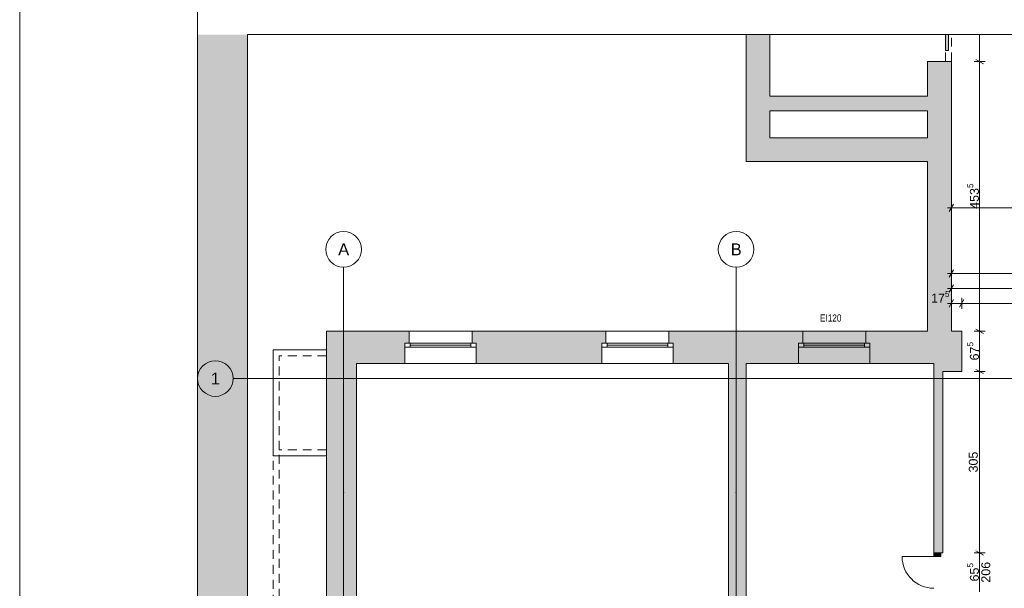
# Paper-space layout 'A-02 INWENTARYZACJA - PIĘTRO -1' of a CAD drawing. Header units: millimetres. Extents: x 0 to 594, y 0 to 350.
# Tile 4 of 10: x 0 to 166, y 126 to 221. Entities that reach past the tile are written whole.
import ezdxf
from ezdxf.xclip import XClip

# ---------------------------------------------------------------- set-up
doc = ezdxf.new("R2010")
doc.units = ezdxf.units.MM
doc.header["$MEASUREMENT"] = 0
doc.header["$XCLIPFRAME"] = 0
for name, pattern in [('DASHDOTX2', [1000, 500, -250, 0, -250]), ('Przer. długie kreski', [2.5, 1.5, -1]), ('PRZERYWANA_DU_A', [550, 350, -200])]:
    doc.linetypes.add(name, pattern=pattern)
for name, color, linetype, lineweight in [('0_Nr_pióra__2', 8, 'Continuous', 13), ('A_Arkusz_Nr_pióra__1', 7, 'Continuous', 20), ('A_winda_Nr_pióra__1', 7, 'Continuous', 20), ('A_wymiary_Nr_pióra__1', 7, 'Continuous', 20), ('A_wymiary_Nr_pióra__2', 8, 'Continuous', 13), ('A_ściany_Nr_pióra__1', 7, 'Continuous', 20), ('Drzwi Archicad_Nr_pióra__1', 7, 'Continuous', 20)]:
    doc.layers.add(name, color=color, linetype=linetype, lineweight=lineweight)
for name, color, linetype, lineweight, true_color in [('A_osie_Nr_pióra__16', 7, 'Continuous', 5, 0x0f0f0f), ('A_osie_Nr_pióra__76', 7, 'Continuous', 5, 0x2d2d2d), ('A_ppoż_Nr_pióra__8', 7, 'Continuous', 13, 0x4c4c4c), ('A_ściany_Nr_pióra__10', 7, 'Continuous', 13, 0x4b4b4b), ('Okna Archicada_Nr_pióra__19', 7, 'Continuous', 5, 0x191919)]:
    doc.layers.add(name, color=color, linetype=linetype, lineweight=lineweight, true_color=true_color)
for name, color, linetype in [('A_podrys', 7, 'Continuous'), ('A_ppoż', 7, 'Continuous'), ('A_winda', 7, 'Continuous'), ('A_ściany', 7, 'Continuous'), ('Drzwi Archicad', 7, 'Continuous')]:
    doc.layers.add(name, color=color, linetype=linetype)
doc.styles.add('STYL_AUTOMATYCZNY_1', font='arial.ttf')
doc.styles.add('STYL_AUTOMATYCZNY_2', font='ARIALN.TTF')
doc.styles.add('STYL_AUTOMATYCZNY_4', font='arial.ttf')

# ---------------------------------------------------------------- blocks, each defined once
blk = doc.blocks.new('Rysunek_2_2', base_point=(-1588.84, -369.17))
at = {"linetype": 'Continuous', "lineweight": 0, "true_color": 0x484848}
blk.add_hatch(color=251, dxfattribs=at).paths.add_polyline_path([(38.28, 218.71), (29.9, 218.71), (29.9, 9.9), (38.28, 9.9)])
at = {"layer": 'A_ppoż', "linetype": 'Continuous', "lineweight": 0, "true_color": 0x121212}
blk.add_hatch(color=250, dxfattribs=at).paths.add_polyline_path([(130.96, 163.45), (142.96, 163.45), (142.96, 166.85), (142.26, 166.85), (142.26, 168.85), (131.66, 168.85), (131.66, 166.85), (130.96, 166.85)])
at = {"layer": 'A_winda', "linetype": 'Continuous', "lineweight": 0, "true_color": 0xfdfdfd}
blk.add_hatch(color=7, dxfattribs=at).paths.add_polyline_path([(156.15, 218.71), (155.65, 218.71), (155.65, 216.02), (156.15, 216.02)])
at = {"layer": 'A_ściany', "linetype": 'Continuous', "lineweight": 0, "true_color": 0x000000}
for points in [[(122.15, 218.71), (122.15, 197.38), (126.15, 201.38), (126.15, 218.71)], [(152.65, 168.85), (156.65, 168.85), (156.65, 214.18), (152.65, 214.18)], [(126.15, 205.88), (152.65, 205.88), (152.65, 208.38), (126.15, 208.38)], [(122.15, 197.38), (152.65, 197.38), (152.65, 201.38), (126.15, 201.38)], [(51.58, 168.85), (51.58, 41.39), (56.63, 41.39), (56.63, 163.45)], [(64.76, 163.45), (64.76, 166.85), (65.46, 166.85), (65.46, 168.85), (51.58, 168.85), (56.63, 163.45)], [(97.86, 163.45), (97.86, 166.85), (98.56, 166.85), (98.56, 168.85), (76.06, 168.85), (76.06, 166.85), (76.76, 166.85), (76.76, 163.45)], [(130.96, 163.45), (130.96, 166.85), (131.66, 166.85), (131.66, 168.85), (109.16, 168.85), (109.16, 166.85), (109.86, 166.85), (109.86, 163.45)], [(153.71, 163.45), (158.41, 168.85), (142.26, 168.85), (142.26, 166.85), (142.96, 166.85), (142.96, 163.45)], [(158.41, 162.08), (158.41, 168.85), (153.71, 163.45), (153.71, 162.08)], [(122.16, 108.56), (122.16, 163.45), (119.16, 163.45), (119.16, 108.56)], [(155.21, 162.08), (153.71, 162.08), (153.71, 131.58), (155.21, 131.58)]]:
    blk.add_hatch(color=18, dxfattribs=at).paths.add_polyline_path(points)
at = {"layer": 'Drzwi Archicad', "linetype": 'Continuous', "lineweight": 0, "true_color": 0xfdfdfd}
blk.add_hatch(color=7, dxfattribs=at).paths.add_polyline_path([(153.71, 131.58), (153.71, 130.98), (154.86, 130.98), (154.86, 131.58)])
at = {"layer": '0_Nr_pióra__2', "color": 8, "linetype": 'PRZERYWANA_DU_A', "lineweight": 13, "flags": 128}
for points in [[(195.35, 218.71), (38.28, 218.71)], [(38.28, 218.71), (38.28, 9.9)]]:
    blk.add_lwpolyline(points, dxfattribs=at)
at = {"layer": 'A_osie_Nr_pióra__16', "color": 250, "linetype": 'DASHDOTX2', "lineweight": 5, "true_color": 0x0f0f0f}
for p, q in [((54.46, 141.72), (54.46, 179.61)), ((120.46, 141.72), (120.46, 179.61)), ((56.15, 160.9), (35.9, 160.9)), ((280.35, 160.9), (56.15, 160.9)), ((56.15, 160.9), (56.15, 160.9)), ((54.46, 141.72), (54.46, 9.9)), ((120.46, 141.72), (120.46, 9.9))]:
    blk.add_line(p, q, dxfattribs=at)
for p in [(56.15, 160.9), (54.46, 141.72), (54.46, 141.72), (120.46, 141.72), (120.46, 141.72)]:
    blk.add_point(p, dxfattribs=at)
at = {"layer": 'A_osie_Nr_pióra__76', "color": 250, "linetype": 'Continuous', "lineweight": 5, "true_color": 0x2d2d2d}
for centre in [(54.46, 182.61), (120.46, 182.61), (32.9, 160.9)]:
    blk.add_circle(centre, 3, dxfattribs=at)
at = {"layer": 'A_winda_Nr_pióra__1', "color": 7, "linetype": 'Przer. długie kreski', "lineweight": 20}
for p, q in [((155.65, 214.18), (155.65, 218.71)), ((156.65, 214.18), (156.65, 218.71))]:
    blk.add_line(p, q, dxfattribs=at)
at = {"layer": 'A_winda_Nr_pióra__1', "color": 7, "linetype": 'Continuous', "lineweight": 20, "flags": 128}
blk.add_lwpolyline([(156.15, 218.71), (156.15, 216.02), (155.65, 216.02), (155.65, 218.71)], dxfattribs=at)
at = {"layer": 'A_wymiary_Nr_pióra__1', "color": 7, "linetype": 'Continuous', "lineweight": 20}
for p, q in [((160.78, 214.54), (162.03, 213.82)), ((157.01, 190.22), (156.28, 188.97)), ((157.01, 179.16), (156.28, 177.91)), ((157.01, 176.66), (156.28, 175.41)), ((157.01, 174.16), (156.28, 172.91)), ((158.77, 174.16), (158.04, 172.91)), ((160.78, 169.21), (162.03, 168.49)), ((160.78, 162.44), (162.03, 161.72)), ((160.78, 131.94), (162.03, 131.22))]:
    blk.add_line(p, q, dxfattribs=at)
at = {"layer": 'A_wymiary_Nr_pióra__2', "color": 8, "linetype": 'Continuous', "lineweight": 13}
for p, q in [((161.41, 214.18), (161.41, 218.71)), ((162.34, 214.18), (160.47, 214.18)), ((161.41, 168.85), (161.41, 214.18)), ((156.65, 188.65), (156.65, 190.53)), ((156.03, 189.59), (156.65, 189.59)), ((156.65, 189.59), (190.74, 189.59)), ((156.65, 177.59), (156.65, 179.47)), ((156.03, 178.53), (156.65, 178.53)), ((156.65, 178.53), (190.74, 178.53)), ((156.03, 176.03), (156.65, 176.03)), ((156.65, 175.09), (156.65, 176.97)), ((156.65, 176.03), (190.74, 176.03)), ((156.65, 172.59), (156.65, 174.47)), ((158.41, 172.59), (158.41, 174.47)), ((156.03, 173.53), (156.65, 173.53)), ((156.65, 173.53), (158.41, 173.53)), ((158.41, 173.53), (182.02, 173.53)), ((162.34, 168.85), (160.47, 168.85)), ((161.41, 162.08), (161.41, 168.85)), ((162.34, 162.08), (160.47, 162.08)), ((161.41, 131.58), (161.41, 162.08)), ((162.34, 131.58), (160.47, 131.58)), ((161.41, 125.04), (161.41, 131.58))]:
    blk.add_line(p, q, dxfattribs=at)
at = {"layer": 'A_ściany_Nr_pióra__1', "color": 7, "linetype": 'Continuous', "lineweight": 20}
for p, q in [((152.65, 214.18), (156.65, 214.18)), ((65.46, 168.85), (65.46, 166.85)), ((76.06, 168.85), (76.06, 166.85)), ((98.56, 168.85), (98.56, 166.85)), ((109.16, 168.85), (109.16, 166.85)), ((131.66, 168.85), (131.66, 166.85)), ((142.26, 168.85), (142.26, 166.85)), ((65.46, 166.85), (64.76, 166.85)), ((64.76, 166.85), (64.76, 163.45)), ((76.06, 166.85), (76.76, 166.85)), ((76.76, 166.85), (76.76, 163.45)), ((98.56, 166.85), (97.86, 166.85)), ((97.86, 166.85), (97.86, 163.45)), ((109.16, 166.85), (109.86, 166.85)), ((109.86, 166.85), (109.86, 163.45)), ((131.66, 166.85), (130.96, 166.85)), ((130.96, 166.85), (130.96, 163.45)), ((142.26, 166.85), (142.96, 166.85)), ((142.96, 166.85), (142.96, 163.45)), ((153.71, 131.58), (153.71, 132.05)), ((153.71, 131.58), (154.86, 131.58)), ((154.86, 131.58), (155.21, 131.58)), ((155.21, 131.58), (155.21, 131.95))]:
    blk.add_line(p, q, dxfattribs=at)
at = {"layer": 'A_ściany_Nr_pióra__1', "color": 7, "linetype": 'Continuous', "lineweight": 20, "flags": 128}
for points in [[(122.15, 218.71), (122.15, 197.38)], [(126.15, 208.38), (126.15, 218.71)], [(152.65, 214.18), (152.65, 208.38)], [(156.65, 168.85), (156.65, 214.18)], [(152.65, 208.38), (126.15, 208.38)], [(126.15, 201.38), (126.15, 205.88)], [(126.15, 205.88), (152.65, 205.88)], [(152.65, 205.88), (152.65, 201.38)], [(152.65, 201.38), (126.15, 201.38)], [(122.15, 197.38), (152.65, 197.38)], [(152.65, 197.38), (152.65, 168.85)], [(51.58, 168.85), (51.58, 41.39)], [(65.46, 168.85), (51.58, 168.85)], [(98.56, 168.85), (76.06, 168.85)], [(131.66, 168.85), (109.16, 168.85)], [(152.65, 168.85), (142.26, 168.85)], [(158.41, 168.85), (156.65, 168.85)], [(158.41, 162.08), (158.41, 168.85)], [(56.63, 108.56), (56.63, 163.45)], [(56.63, 163.45), (64.76, 163.45)], [(76.76, 163.45), (97.86, 163.45)], [(109.86, 163.45), (119.16, 163.45)], [(119.16, 163.45), (119.16, 108.56)], [(122.16, 108.56), (122.16, 163.45)], [(122.16, 163.45), (130.96, 163.45)], [(142.96, 163.45), (153.71, 163.45)], [(153.71, 163.45), (153.71, 162.08)], [(153.71, 162.08), (153.71, 131.58)], [(155.21, 131.58), (155.21, 162.08)], [(155.21, 162.08), (158.41, 162.08)]]:
    blk.add_lwpolyline(points, dxfattribs=at)
at = {"layer": 'A_ściany_Nr_pióra__10', "color": 251, "linetype": 'Continuous', "lineweight": 13, "true_color": 0x4b4b4b}
for p, q in [((51.58, 165.7), (42.62, 165.7)), ((42.62, 147.9), (42.62, 165.7)), ((51.58, 147.9), (42.62, 147.9))]:
    blk.add_line(p, q, dxfattribs=at)
at = {"layer": 'A_ściany_Nr_pióra__10', "color": 251, "linetype": 'Przer. długie kreski', "lineweight": 13, "true_color": 0x4b4b4b}
for p, q in [((51.58, 164.7), (43.62, 164.7)), ((43.62, 148.9), (43.62, 164.7)), ((42.62, 88.07), (42.62, 147.9)), ((43.62, 89.07), (43.62, 148.9)), ((51.58, 148.9), (43.62, 148.9))]:
    blk.add_line(p, q, dxfattribs=at)
at = {"layer": 'Drzwi Archicad_Nr_pióra__1', "color": 7, "linetype": 'Continuous', "lineweight": 20}
for p, q in [((152.65, 214.18), (156.65, 214.18)), ((153.71, 130.98), (148.37, 130.98)), ((153.71, 131.58), (153.71, 132.05)), ((153.71, 131.58), (153.71, 132.05)), ((153.71, 131.58), (153.71, 130.98)), ((154.86, 131.58), (153.71, 131.58)), ((153.71, 131.58), (154.86, 131.58)), ((153.71, 131.58), (154.86, 131.58)), ((153.71, 130.98), (154.86, 130.98)), ((154.86, 130.98), (154.86, 131.58)), ((154.86, 131.58), (155.21, 131.58)), ((154.86, 131.58), (155.21, 131.58)), ((155.21, 131.58), (155.21, 131.95)), ((155.21, 131.58), (155.21, 131.95))]:
    blk.add_line(p, q, dxfattribs=at)
blk.add_arc((153.71, 130.98), 5.34, 180, 270, dxfattribs=at)
at = {"layer": 'Okna Archicada_Nr_pióra__19', "color": 250, "linetype": 'Continuous', "lineweight": 5, "true_color": 0x191919}
for p, q in [((64.76, 168.85), (76.76, 168.85)), ((97.86, 168.85), (109.86, 168.85)), ((130.96, 168.85), (142.96, 168.85)), ((64.76, 166.85), (76.76, 166.85)), ((64.76, 166.85), (64.76, 166.15)), ((64.76, 166.15), (76.76, 166.15)), ((65.66, 166.85), (65.66, 166.15)), ((65.66, 166.5), (75.86, 166.5)), ((75.86, 166.85), (75.86, 166.15)), ((76.76, 166.85), (76.76, 166.15)), ((97.86, 166.85), (109.86, 166.85)), ((97.86, 166.85), (97.86, 166.15)), ((97.86, 166.15), (109.86, 166.15)), ((98.76, 166.85), (98.76, 166.15)), ((98.76, 166.5), (108.96, 166.5)), ((108.96, 166.85), (108.96, 166.15)), ((109.86, 166.85), (109.86, 166.15)), ((130.96, 166.85), (142.96, 166.85)), ((130.96, 166.85), (130.96, 166.15)), ((130.96, 166.15), (142.96, 166.15)), ((131.86, 166.85), (131.86, 166.15)), ((131.86, 166.5), (142.06, 166.5)), ((142.06, 166.85), (142.06, 166.15)), ((142.96, 166.85), (142.96, 166.15)), ((64.76, 163.45), (76.76, 163.45)), ((97.86, 163.45), (109.86, 163.45)), ((130.96, 163.45), (142.96, 163.45))]:
    blk.add_line(p, q, dxfattribs=at)
at = {"layer": 'A_osie_Nr_pióra__76', "color": 250, "linetype": 'Continuous', "lineweight": 5, "true_color": 0x2d2d2d, "char_height": 2, "attachment_point": 1, "style": 'STYL_AUTOMATYCZNY_1'}
for s, insert in [('\\A1;{\\pql;\\pt0;\\fArial|b0|i0|c238|p0;\\W1.000000;A}', (53.54, 183.61)), ('\\A1;{\\pql;\\pt0;\\fArial|b0|i0|c238|p0;\\W1.000000;B}', (119.54, 183.61)), ('\\A1;{\\pql;\\pt0;\\fArial|b0|i0|c238|p0;\\W1.000000;1}', (32.14, 161.9))]:
    blk.add_mtext(s, dxfattribs=dict(at, insert=insert))
at = {"layer": 'A_ppoż_Nr_pióra__8', "color": 251, "linetype": 'Continuous', "lineweight": 13, "true_color": 0x4c4c4c, "insert": (136.37, 171.06), "char_height": 1.2, "attachment_point": 5, "style": 'STYL_AUTOMATYCZNY_2'}
blk.add_mtext('\\A1;{\\pqc;\\fArial Narrow|b0|i0|c238|p0;\\W1.000000;EI120}', dxfattribs=at)
at = {"layer": 'A_wymiary_Nr_pióra__1', "color": 7, "linetype": 'Continuous', "lineweight": 20, "char_height": 1.5, "attachment_point": 7, "rotation": 90, "style": 'STYL_AUTOMATYCZNY_1'}
for s, insert in [('\\A1;{\\pql;\\fArial|b0|i0|c238|p0;\\W1.000000;453\\fArial|b0|i0|c238|p0;\\W1.000000;\\A1{\\H.66x;\\S5^  ;}}', (161.71, 189.42)), ('\\A1;{\\pql;\\fArial|b0|i0|c238|p0;\\W1.000000;67\\fArial|b0|i0|c238|p0;\\W1.000000;\\A1{\\H.66x;\\S5^  ;}}', (161.71, 163.94)), ('\\A1;{\\pql;\\fArial|b0|i0|c238|p0;\\W1.000000;65\\fArial|b0|i0|c238|p0;\\W1.000000;\\A1{\\H.66x;\\S5^  ;}}', (161.71, 126.79))]:
    blk.add_mtext(s, dxfattribs=dict(at, insert=insert))
at = {"layer": 'A_wymiary_Nr_pióra__1', "color": 7, "linetype": 'Continuous', "lineweight": 20, "insert": (153.24, 173.23), "char_height": 1.5, "attachment_point": 7, "style": 'STYL_AUTOMATYCZNY_1'}
blk.add_mtext('\\A1;{\\pql;\\fArial|b0|i0|c238|p0;\\W1.000000;17\\fArial|b0|i0|c238|p0;\\W1.000000;\\A1{\\H.66x;\\S5^  ;}}', dxfattribs=at)
at = {"layer": 'A_wymiary_Nr_pióra__1', "color": 7, "linetype": 'Continuous', "lineweight": 20, "char_height": 1.5, "width": 3.4323, "attachment_point": 7, "rotation": 90, "style": 'STYL_AUTOMATYCZNY_4'}
for s, insert in [('\\A1;{\\pql;\\fArial|b0|i0|c238|p0;\\W1.000000;305}', (161.11, 145.11)), ('\\A1;{\\pql;\\fArial|b0|i0|c238|p0;\\W1.000000;206}', (163.21, 126.59))]:
    blk.add_mtext(s, dxfattribs=dict(at, insert=insert))

psp = doc.layouts.new('A-02 INWENTARYZACJA - PIĘTRO -1')

# ---------------------------------------------------------------- linework, layer by layer
at = {"layer": 'A_Arkusz_Nr_pióra__1', "color": 7, "linetype": 'Continuous', "lineweight": 20}
psp.add_line((29.9, 345.1), (29.9, 4.9), dxfattribs=at)
at = {"layer": 'A_Arkusz_Nr_pióra__1', "color": 7, "linetype": 'Continuous', "lineweight": 20, "flags": 128}
psp.add_lwpolyline([(0, 350), (594, 350), (594, 0), (0, 0)], close=True, dxfattribs=at)

# ---------------------------------------------------------------- block references
at = {"layer": 'A_podrys', "color": 37, "linetype": 'Continuous', "lineweight": 5, "true_color": 0x656532}
ref = psp.add_blockref('Rysunek_2_2', (-1588.84, -369.17), dxfattribs=at)
XClip(ref).set_block_clipping_path([(29.8998034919, 9.9003262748), (280.3497747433, 218.7103262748)])

doc.saveas('drawing.dxf')
